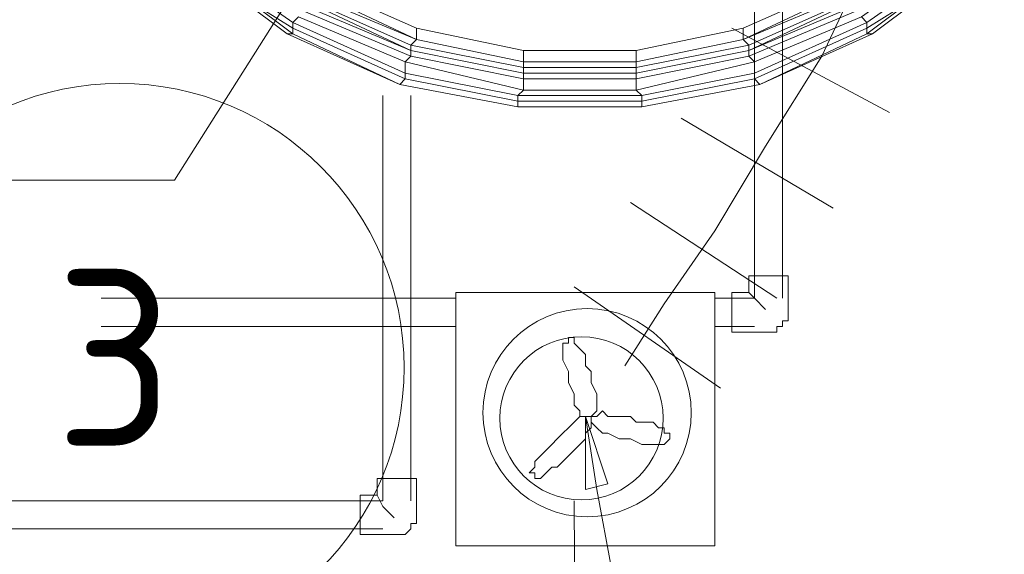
# Model space of a CAD drawing. Header units: millimetres. Extents: x 413 to 305578, y 115 to 38116.
# Tile 22 of 194: x 18608 to 19303, y 16229 to 16607. Entities that reach past the tile are written whole.
import ezdxf

# ---------------------------------------------------------------- set-up
doc = ezdxf.new("R2010")
doc.units = ezdxf.units.MM
for name, color, linetype in [('PDF _0', 1, 'Continuous'), ('PDF _PD-Motor Text', 5, 'Continuous'), ('PDF _Текст', 7, 'Continuous'), ('PDF$_59-60$-$Floor$Plan$-$В_Этаж$00_Сводный$A-AREA-IDEN', 2, 'Continuous'), ('PDF$_59-60$-$Floor$Plan$-$В_Этаж$00_Сводный$M-EQPM', 2, 'Continuous'), ('PDF$_59-60$-$Floor$Plan$-$В_Этаж$00_Сводный$M-HVAC-DUCT', 5, 'Continuous'), ('PDF$_59-60$-$Floor$Plan$-$В_Этаж$00_Сводный$M-HVAC-DUCT-CNTR', 5, 'Continuous')]:
    doc.layers.add(name, color=color, linetype=linetype)
for name, color, linetype, true_color in [('PDF _Klimat', 7, 'Continuous', 0x0000dd), ('PDF _PD-Lighting', 7, 'Continuous', 0xb80000), ('PDF$_59-60$-$Floor$Plan$-$В_Этаж$00_Сводный$A-DETL-MBND', 7, 'Continuous', 0xdd3700), ('PDF$_V$line_ifc_RVT-1-В_Этаж$00_Сводный$M-EQPM', 7, 'Continuous', 0xdcdcdc)]:
    doc.layers.add(name, color=color, linetype=linetype, true_color=true_color)
doc.styles.add('PDF GOST Common', font='GOST_Common.ttf')

msp = doc.modelspace()

# ---------------------------------------------------------------- linework, layer by layer
at = {"layer": 'PDF _0', "color": 12, "lineweight": 0, "true_color": 0xb80000}
msp.add_lwpolyline([(18983.54, 16915.54), (18717.05, 16493.93), (18617.61, 16493.93), (17893.71, 16493.93)], dxfattribs=at)
at = {"layer": 'PDF _0', "color": 5, "lineweight": 0}
msp.add_lwpolyline([(19015.36, 16275.17), (19047.18, 16104.14), (19146.61, 16104.14), (19389.24, 16104.14)], dxfattribs=at)
at = {"layer": 'PDF _Klimat', "lineweight": 0}
msp.add_lwpolyline([(19008.55, 16255.95, 1), (19008.55, 16403.11, 1)], format="xyb", close=True, dxfattribs=at)
for points in [[(19011.38, 16326.88), (19007.4, 16326.88), (19003.42, 16326.88), (19003.42, 16330.85), (18999.45, 16334.83), (18999.45, 16338.81), (18999.45, 16342.79), (18995.47, 16350.74), (18995.47, 16354.72), (18995.47, 16358.7), (18991.49, 16366.65), (18991.49, 16370.63), (18991.49, 16374.61), (18991.49, 16378.58), (18995.47, 16378.58), (18995.47, 16382.56), (18999.45, 16382.56), (18999.45, 16378.58), (19003.42, 16374.61), (19007.4, 16370.63), (19007.4, 16362.67), (19011.38, 16358.7), (19011.38, 16354.72), (19011.38, 16350.74), (19015.36, 16342.79), (19015.36, 16338.81), (19015.36, 16334.83), (19015.36, 16330.85)], [(19011.38, 16326.88), (19011.38, 16322.9), (19011.38, 16318.92), (19007.4, 16314.94), (19007.4, 16310.97), (19003.42, 16306.99), (18999.45, 16303.01), (18995.47, 16299.03), (18991.49, 16295.06), (18987.51, 16291.08), (18983.54, 16291.08), (18979.56, 16287.1), (18975.58, 16283.12), (18971.6, 16283.12), (18971.6, 16287.1), (18967.63, 16287.1), (18971.6, 16291.08), (18971.6, 16295.06), (18975.58, 16299.03), (18979.56, 16303.01), (18983.54, 16306.99), (18987.51, 16310.97), (18991.49, 16314.94), (18995.47, 16318.92), (18999.45, 16322.9), (19003.42, 16326.88), (19007.4, 16326.88)], [(19011.38, 16326.88), (19015.36, 16326.88), (19019.33, 16330.85), (19023.31, 16326.88), (19027.29, 16326.88), (19035.24, 16326.88), (19039.22, 16326.88), (19043.2, 16322.9), (19051.15, 16322.9), (19055.13, 16322.9), (19059.11, 16318.92), (19063.09, 16318.92), (19063.09, 16314.94), (19067.06, 16314.94), (19067.06, 16310.97), (19063.09, 16306.99), (19059.11, 16306.99), (19055.13, 16306.99), (19051.15, 16306.99), (19047.18, 16306.99), (19039.22, 16310.97), (19035.24, 16310.97), (19031.27, 16310.97), (19023.31, 16314.94), (19019.33, 16314.94), (19015.36, 16318.92), (19011.38, 16322.9)]]:
    msp.add_lwpolyline(points, close=True, dxfattribs=at)
at = {"layer": 'PDF _PD-Lighting', "lineweight": 0}
msp.add_lwpolyline([(18486.35, 14910.9), (18486.35, 14859.2), (19007.4, 14859.2), (18999.45, 16267.21)], dxfattribs=at)
at = {"layer": 'PDF _PD-Motor Text', "lineweight": 0}
msp.add_lwpolyline([(19007.4, 16275.17), (19007.4, 16326.88), (19023.31, 16279.15)], close=True, dxfattribs=at)
msp.add_lwpolyline([(19007.4, 16326.88), (19015.36, 16275.17)], dxfattribs=at)
at = {"layer": 'PDF$_59-60$-$Floor$Plan$-$В_Этаж$00_Сводный$A-AREA-IDEN', "lineweight": 0}
msp.add_circle((18678.41, 16361.35), 200.86, dxfattribs=at)
at = {"layer": 'PDF$_59-60$-$Floor$Plan$-$В_Этаж$00_Сводный$A-DETL-MBND', "color": 150, "lineweight": 0, "true_color": 0x007fff}
for points in [[(19126.72, 16625.18), (19126.72, 16410.4), (19098.88, 16410.4)], [(19146.61, 16410.4), (19146.61, 16625.18)], [(18915.92, 16410.4), (18665.34, 16410.4)], [(19134.68, 16402.45), (19126.72, 16410.4), (19122.75, 16414.38)], [(18665.34, 16390.51), (18915.92, 16390.51)], [(19098.88, 16390.51), (19126.72, 16390.51)]]:
    msp.add_lwpolyline(points, dxfattribs=at)
at = {"layer": 'PDF$_59-60$-$Floor$Plan$-$В_Этаж$00_Сводный$A-DETL-MBND', "color": 220, "lineweight": 0, "true_color": 0xff00bf}
for points in [[(18864.21, 16553.59), (18864.21, 16267.21), (18534.08, 16267.21)], [(18884.1, 16267.21), (18884.1, 16553.59)], [(18872.17, 16255.28), (18864.21, 16263.24), (18860.24, 16271.19)], [(18534.08, 16247.33), (18864.21, 16247.33)]]:
    msp.add_lwpolyline(points, dxfattribs=at)
at = {"layer": 'PDF$_59-60$-$Floor$Plan$-$В_Этаж$00_Сводный$A-DETL-MBND', "color": 150, "lineweight": 0, "true_color": 0x007fff}
msp.add_lwpolyline([(19150.59, 16426.31), (19122.75, 16426.31), (19122.75, 16414.38), (19110.81, 16414.38), (19110.81, 16386.54), (19134.68, 16386.54), (19138.66, 16386.54), (19142.63, 16386.54), (19142.63, 16390.51), (19146.61, 16390.51), (19146.61, 16394.49), (19150.59, 16394.49), (19150.59, 16398.47), (19150.59, 16402.45)], close=True, dxfattribs=at)
at = {"layer": 'PDF$_59-60$-$Floor$Plan$-$В_Этаж$00_Сводный$A-DETL-MBND', "color": 220, "lineweight": 0, "true_color": 0xff00bf}
msp.add_lwpolyline([(18888.08, 16283.12), (18860.24, 16283.12), (18860.24, 16271.19), (18848.3, 16271.19), (18848.3, 16243.35), (18872.17, 16243.35), (18876.15, 16243.35), (18880.12, 16243.35), (18884.1, 16247.33), (18884.1, 16251.3), (18888.08, 16251.3), (18888.08, 16255.28)], close=True, dxfattribs=at)
at = {"layer": 'PDF$_59-60$-$Floor$Plan$-$В_Этаж$00_Сводный$M-EQPM', "color": 5, "lineweight": 0}
msp.add_lwpolyline([(19098.88, 16414.38), (18915.92, 16414.38), (18915.92, 16235.39), (19098.88, 16235.39)], close=True, dxfattribs=at)
msp.add_lwpolyline([(19062.25, 16325.55, 1), (18946.9, 16325.55, 1)], format="xyb", close=True, dxfattribs=at)
at = {"layer": 'PDF$_59-60$-$Floor$Plan$-$В_Этаж$00_Сводный$M-HVAC-DUCT', "lineweight": 0}
for points in [[(19222.18, 16541.66), (19110.81, 16601.32)], [(19182.41, 16474.04), (19075.02, 16537.68)], [(19142.63, 16410.4), (19039.22, 16478.02)], [(19102.86, 16346.76), (18999.45, 16418.36)]]:
    msp.add_lwpolyline(points, dxfattribs=at)
at = {"layer": 'PDF$_59-60$-$Floor$Plan$-$В_Этаж$00_Сводный$M-HVAC-DUCT-CNTR', "lineweight": 0}
msp.add_lwpolyline([(19257.98, 16847.92), (19254, 16784.28), (19234.12, 16720.64), (19206.27, 16649.05), (19174.45, 16581.43), (19134.68, 16517.79), (19098.88, 16458.13), (19063.09, 16406.42), (19035.24, 16362.67)], dxfattribs=at)
at = {"layer": 'PDF$_V$line_ifc_RVT-1-В_Этаж$00_Сводный$M-EQPM', "lineweight": 0}
for points in [[(19190.36, 16633.14), (19118.77, 16601.32), (19190.36, 16633.14), (19118.77, 16601.32), (19190.36, 16633.14), (19118.77, 16601.32), (19190.36, 16633.14), (19118.77, 16601.32), (19118.77, 16593.37), (19118.77, 16601.32), (19043.2, 16585.41), (19043.2, 16577.46), (19043.2, 16585.41), (18963.65, 16585.41), (18963.65, 16577.46), (18963.65, 16585.41), (18888.08, 16601.32), (18888.08, 16593.37), (18888.08, 16601.32), (18963.65, 16585.41), (18888.08, 16601.32), (18816.48, 16633.14), (18888.08, 16601.32), (18816.48, 16633.14)], [(19190.36, 16633.14), (19118.77, 16601.32), (19043.2, 16585.41), (18963.65, 16585.41), (18888.08, 16601.32), (18816.48, 16633.14), (18888.08, 16601.32), (18816.48, 16633.14), (18888.08, 16601.32), (18816.48, 16633.14)], [(18812.51, 16629.16), (18888.08, 16593.37), (18963.65, 16577.46), (19043.2, 16577.46), (19118.77, 16593.37), (19194.34, 16629.16)], [(18812.51, 16625.18), (18888.08, 16593.37), (18812.51, 16629.16)], [(19194.34, 16625.18), (19118.77, 16593.37), (19194.34, 16629.16)], [(18764.78, 16621.21), (18796.6, 16597.34), (18800.57, 16597.34), (18800.57, 16601.32), (18800.57, 16605.3), (18800.57, 16601.32), (18880.12, 16565.52), (18880.12, 16569.5), (18800.57, 16605.3), (18804.55, 16609.27)], [(18764.78, 16621.21), (18796.6, 16597.34)], [(18800.57, 16597.34), (18800.57, 16601.32), (18768.75, 16621.21)], [(18768.75, 16621.21), (18800.57, 16597.34), (18876.15, 16561.55), (18880.12, 16565.52), (18800.57, 16601.32), (18768.75, 16621.21)], [(18768.75, 16621.21), (18800.57, 16597.34)], [(18772.73, 16625.18), (18800.57, 16605.3), (18772.73, 16625.18)], [(18796.6, 16597.34), (18876.15, 16561.55), (18959.67, 16545.64), (18876.15, 16561.55), (18959.67, 16545.64), (19047.18, 16545.64), (18959.67, 16545.64), (19047.18, 16545.64), (19130.7, 16561.55), (19047.18, 16545.64), (19130.7, 16561.55), (19206.27, 16597.34), (19206.27, 16601.32), (19238.09, 16621.21), (19206.27, 16597.34), (19210.25, 16597.34), (19242.07, 16621.21)], [(19238.09, 16621.21), (19206.27, 16597.34), (19206.27, 16601.32), (19206.27, 16605.3), (19126.72, 16569.5), (19047.18, 16553.59), (19047.18, 16549.61), (19126.72, 16565.52), (19126.72, 16569.5), (19126.72, 16577.46), (19043.2, 16557.57), (18963.65, 16557.57), (18880.12, 16577.46), (18804.55, 16609.27)], [(18808.53, 16617.23), (18884.1, 16585.41), (18884.1, 16581.43), (18884.1, 16585.41), (18808.53, 16621.21)], [(18808.53, 16621.21), (18884.1, 16585.41), (18963.65, 16569.5), (19043.2, 16569.5), (19122.75, 16585.41), (19122.75, 16589.39), (19043.2, 16573.48), (19043.2, 16569.5), (19043.2, 16573.48), (19043.2, 16577.46), (19118.77, 16593.37), (19043.2, 16577.46), (19043.2, 16573.48), (18963.65, 16573.48), (18963.65, 16577.46), (19043.2, 16577.46), (18963.65, 16577.46), (18963.65, 16573.48), (18963.65, 16569.5), (18963.65, 16573.48), (18884.1, 16589.39), (18884.1, 16585.41), (18884.1, 16589.39), (18888.08, 16593.37), (18963.65, 16577.46), (18888.08, 16593.37), (18884.1, 16589.39), (18812.51, 16621.21)], [(19194.34, 16625.18), (19118.77, 16593.37), (19043.2, 16577.46), (18963.65, 16577.46), (18888.08, 16593.37), (18812.51, 16625.18)], [(18812.51, 16621.21), (18884.1, 16589.39), (18963.65, 16573.48), (19043.2, 16573.48), (19122.75, 16589.39), (19194.34, 16621.21)], [(19234.12, 16625.18), (19206.27, 16605.3), (19202.3, 16609.27), (19126.72, 16577.46), (19043.2, 16557.57), (18963.65, 16557.57), (18880.12, 16577.46), (18880.12, 16569.5), (18959.67, 16553.59), (18963.65, 16557.57), (18959.67, 16553.59), (19047.18, 16553.59), (19043.2, 16557.57), (19047.18, 16553.59), (19126.72, 16569.5), (19126.72, 16577.46), (19122.75, 16581.43), (19122.75, 16585.41), (19122.75, 16581.43), (19198.32, 16613.25)], [(19198.32, 16621.21), (19122.75, 16585.41), (19198.32, 16617.23)], [(19198.32, 16621.21), (19122.75, 16585.41), (19122.75, 16589.39), (19194.34, 16621.21)], [(19238.09, 16621.21), (19206.27, 16601.32), (19126.72, 16565.52), (19130.7, 16561.55), (19206.27, 16597.34)], [(19210.25, 16597.34), (19242.07, 16621.21)], [(19198.32, 16617.23), (19122.75, 16585.41), (19043.2, 16569.5), (18963.65, 16569.5), (18884.1, 16585.41), (18963.65, 16569.5), (18884.1, 16585.41), (18808.53, 16617.23)], [(18808.53, 16613.25), (18884.1, 16581.43), (18880.12, 16577.46), (18884.1, 16581.43), (18963.65, 16565.52), (18963.65, 16557.57), (18963.65, 16565.52), (19043.2, 16565.52), (19043.2, 16557.57), (19043.2, 16565.52), (19122.75, 16581.43), (19126.72, 16577.46), (19202.3, 16609.27)], [(19198.32, 16613.25), (19122.75, 16581.43), (19043.2, 16565.52), (18963.65, 16565.52), (18884.1, 16581.43), (18808.53, 16613.25)], [(19126.72, 16569.5), (19206.27, 16605.3)], [(19206.27, 16605.3), (19206.27, 16601.32)], [(18888.08, 16601.32), (18888.08, 16601.32)], [(18888.08, 16601.32), (18888.08, 16601.32)], [(18888.08, 16601.32), (18888.08, 16601.32)], [(18888.08, 16601.32), (18888.08, 16601.32)], [(18888.08, 16601.32), (18888.08, 16601.32)], [(19118.77, 16601.32), (19118.77, 16601.32)], [(19118.77, 16601.32), (19118.77, 16601.32)], [(19118.77, 16601.32), (19118.77, 16601.32)], [(19118.77, 16601.32), (19118.77, 16601.32)], [(19126.72, 16565.52), (19206.27, 16601.32)], [(18800.57, 16597.34), (18876.15, 16561.55), (18796.6, 16597.34)], [(18888.08, 16593.37), (18888.08, 16593.37)], [(18888.08, 16593.37), (18888.08, 16593.37)], [(19118.77, 16593.37), (19118.77, 16593.37)], [(19118.77, 16593.37), (19122.75, 16589.39)], [(19118.77, 16593.37), (19118.77, 16593.37)], [(19118.77, 16593.37), (19122.75, 16589.39)], [(18884.1, 16585.41), (18884.1, 16585.41)], [(18884.1, 16585.41), (18884.1, 16585.41)], [(18963.65, 16585.41), (18963.65, 16585.41)], [(18963.65, 16585.41), (18963.65, 16585.41)], [(18963.65, 16585.41), (18963.65, 16585.41)], [(18963.65, 16585.41), (19043.2, 16585.41)], [(18963.65, 16585.41), (19043.2, 16585.41)], [(19043.2, 16585.41), (19043.2, 16585.41)], [(19043.2, 16585.41), (19043.2, 16585.41)], [(19043.2, 16585.41), (19043.2, 16585.41)], [(19043.2, 16569.5), (19122.75, 16585.41)], [(19043.2, 16569.5), (19122.75, 16585.41)], [(19122.75, 16585.41), (19122.75, 16585.41)], [(19122.75, 16585.41), (19122.75, 16585.41)], [(18963.65, 16577.46), (18963.65, 16577.46)], [(18963.65, 16577.46), (18963.65, 16577.46)], [(19043.2, 16577.46), (19043.2, 16577.46)], [(19043.2, 16577.46), (19043.2, 16577.46)], [(18963.65, 16569.5), (18963.65, 16569.5)], [(18963.65, 16569.5), (18963.65, 16565.52)], [(18963.65, 16569.5), (18963.65, 16569.5)], [(18963.65, 16569.5), (18963.65, 16565.52)], [(19043.2, 16569.5), (19043.2, 16569.5)], [(19043.2, 16569.5), (19043.2, 16565.52)], [(19043.2, 16569.5), (19043.2, 16569.5)], [(19043.2, 16569.5), (19043.2, 16565.52)], [(19047.18, 16549.61), (19126.72, 16565.52)], [(19126.72, 16569.5), (19126.72, 16565.52)], [(19126.72, 16565.52), (19130.7, 16561.55)], [(18876.15, 16561.55), (18876.15, 16561.55)], [(18876.15, 16561.55), (18876.15, 16561.55)], [(19047.18, 16545.64), (19130.7, 16561.55)], [(19130.7, 16561.55), (19130.7, 16561.55)], [(19130.7, 16561.55), (19130.7, 16561.55)], [(18959.67, 16553.59), (18959.67, 16549.61)], [(18959.67, 16553.59), (19047.18, 16553.59)], [(18959.67, 16549.61), (19047.18, 16549.61)], [(18959.67, 16549.61), (18959.67, 16545.64)], [(18959.67, 16549.61), (19047.18, 16549.61)], [(19047.18, 16553.59), (19047.18, 16549.61)], [(19047.18, 16549.61), (19047.18, 16545.64)], [(19047.18, 16549.61), (19047.18, 16545.64)], [(18959.67, 16545.64), (18959.67, 16545.64)], [(18959.67, 16545.64), (19047.18, 16545.64)], [(18959.67, 16545.64), (18959.67, 16545.64)], [(19047.18, 16545.64), (19047.18, 16545.64)], [(19047.18, 16545.64), (19047.18, 16545.64)]]:
    msp.add_lwpolyline(points, dxfattribs=at)
for points in [[(19234.12, 16625.18), (19230.14, 16629.16), (19202.3, 16609.27), (19206.27, 16605.3)], [(18880.12, 16569.5), (18880.12, 16577.46), (18804.55, 16609.27), (18800.57, 16605.3)], [(18963.65, 16585.41), (18888.08, 16601.32)], [(19118.77, 16601.32), (19043.2, 16585.41)], [(19118.77, 16601.32), (19043.2, 16585.41)], [(19210.25, 16597.34), (19130.7, 16561.55)], [(19043.2, 16585.41), (18963.65, 16585.41)], [(18959.67, 16545.64), (18959.67, 16549.61), (18880.12, 16565.52), (18876.15, 16561.55)], [(18959.67, 16549.61), (18959.67, 16553.59), (18880.12, 16569.5), (18880.12, 16565.52)], [(19043.2, 16569.5), (18963.65, 16569.5)]]:
    msp.add_lwpolyline(points, close=True, dxfattribs=at)

# ---------------------------------------------------------------- texts
at = {"layer": 'PDF _Текст', "color": 2, "insert": (18632.67, 16368.33), "char_height": 124.95, "attachment_point": 4, "style": 'PDF GOST Common'}
msp.add_mtext('3', dxfattribs=at)

doc.saveas('drawing.dxf')
